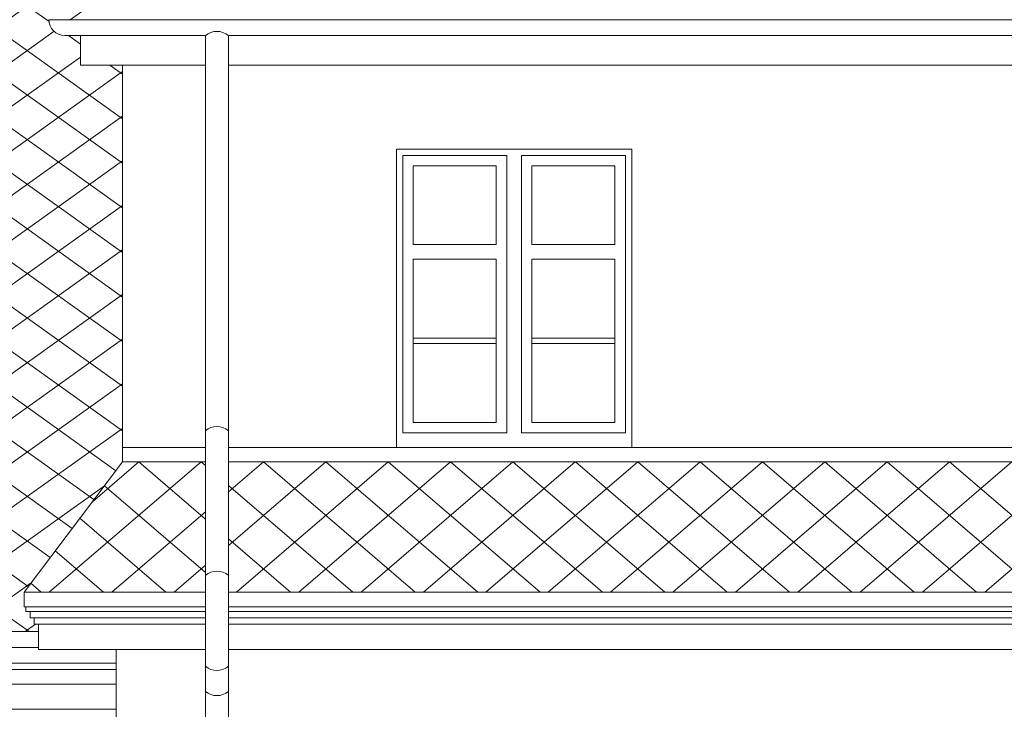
# Model space of a CAD drawing. Extents: x -394022 to -71759, y -12022 to 18278.
# Tile 86 of 91: x -88388 to -83699, y 7588 to 10869. Entities that reach past the tile are written whole.
import ezdxf

# ---------------------------------------------------------------- set-up
doc = ezdxf.new("R2010")
doc.units = 0
doc.header["$MEASUREMENT"] = 0
doc.layers.add('arch wypelnienia_Nr_Pióra__2', color=7, linetype='Continuous', lineweight=13, true_color=0x7f7f7f)
for name, color, linetype, lineweight in [('INWENT DACH_Nr_Pióra__21', 7, 'Continuous', 13), ('INWENT DACH_Nr_Pióra__5', 7, 'Continuous', 13), ('INWENT KONST. DREWNIANA_Nr_Pióra__21', 7, 'Continuous', 13), ('INWENT ODWODNIENIE_Nr_Pióra__21', 7, 'Continuous', 13), ('INWENT ODWODNIENIE_Nr_Pióra__5', 7, 'Continuous', 13), ('INWENT. DRZWI_Nr_Pióra__21', 7, 'Continuous', 13), ('INWENT.ŚCIANY_Nr_Pióra__21', 7, 'Continuous', 13)]:
    doc.layers.add(name, color=color, linetype=linetype, lineweight=lineweight)
pattern_1 = [(40.6013, (-73268.74, 8764.96), (-148.4924, 127.2792), []), (139.3987, (-73268.74, 8764.96), (148.4924, 127.2792), [])]

msp = doc.modelspace()

# ---------------------------------------------------------------- hatches: boundary and pattern name
at = {"layer": 'arch wypelnienia_Nr_Pióra__2', "linetype": 'Continuous'}
h = msp.add_hatch(dxfattribs=at)
h.set_pattern_fill('Concrete_Block', color=256, style=0, pattern_type=2)
h.set_pattern_definition([(35.5377, (-95628.74, 12100.65), (-148.4924, 106.066), []), (144.4623, (-95628.74, 12100.65), (148.4924, 106.066), [])])
h.paths.add_polyline_path([(-106568.7, 12100.6), (-106568.7, 11203.2), (-106263.7, 11508.2), (-105373.7, 10618.2), (-105373.7, 10594.7), (-105223.7, 10594.7, -0.411875), (-105298.7, 10520.3), (-105373.7, 10520.3), (-105373.7, 10408.2), (-105508.7, 10408.2), (-105508.7, 9324.8), (-104758.7, 8894.3), (-104758.7, 10408.2), (-104893.7, 10408.2), (-104893.7, 10520.3), (-104968.7, 10520.3, -0.411875), (-105043.7, 10594.7), (-104893.7, 10594.7), (-104893.7, 10595.3), (-104893.7, 10618.2), (-104003.7, 11508.2), (-103113.7, 10618.2), (-103113.7, 10595.3), (-102963.7, 10595.3, -0.414214), (-103038.7, 10520.3), (-103113.7, 10520.3), (-103113.7, 10408.2), (-103248.7, 10408.2), (-103248.7, 8813.2), (-104617.4, 8813.2), (-104608.7, 8808.2), (-99138.7, 8808.2), (-99138.7, 8778.2), (-99168.7, 8778.2), (-99168.7, 8708.2), (-99268.7, 8708.2), (-99268.7, 8588.2), (-99368.7, 8588.2), (-99368.7, 8488.2), (-99468.7, 8488.2), (-99468.7, 7957.6), (-88298.7, 7957.6), (-88298.7, 7993.2), (-88318.7, 7993.2), (-88318.7, 8023.2), (-88338.7, 8023.2), (-88338.7, 8053.2), (-88358.7, 8053.2), (-88358.7, 8075), (-88367.1, 8075), (-88367.1, 8145.4), (-87898.7, 8765), (-87898.7, 10653.2), (-88098.7, 10653.2), (-88098.7, 10793.4), (-88173.7, 10793.4, -0.406237), (-88248.7, 10868.4), (-88098.7, 10869), (-86394.4, 12100.6), (-86948.7, 12100.6), (-86948.7, 11774.4), (-88138.7, 11774.4), (-88138.7, 12100.6), (-92528.7, 12100.6), (-92528.7, 12000.6), (-93328.7, 12000.6), (-93328.7, 12100.6), (-95628.7, 12100.6), (-95628.7, 11013.2), (-95133.7, 11508.2), (-94243.7, 10618.2), (-94243.7, 10594.7), (-94093.7, 10595.3, -0.414214), (-94168.7, 10520.3), (-94243.7, 10520.3), (-94243.7, 10408.2), (-94378.7, 10408.2), (-94378.7, 8813.2), (-95888.7, 8813.2), (-95888.7, 10408.2), (-96023.7, 10408.2), (-96023.7, 10520.3), (-96098.7, 10520.3, -0.411875), (-96173.7, 10594.7), (-96023.7, 10594.7), (-96023.7, 10595.3), (-96023.7, 10618.2), (-95703.8, 10938.1), (-96268.7, 10938.1), (-96268.7, 12100.6)], flags=0)
h.paths.add_polyline_path([(-91658.7, 10520.3, -0.411875), (-91733.7, 10594.7), (-91583.7, 10594.7), (-91583.7, 10618.2), (-90693.7, 11508.2), (-89803.7, 10618.2), (-89803.7, 10594.7), (-89653.7, 10594.7, -0.411875), (-89728.7, 10520.3), (-89803.7, 10520.3), (-89803.7, 10408.2), (-89938.7, 10408.2), (-89938.7, 8813.2), (-90088.7, 8813.2), (-91298.7, 8813.2), (-91448.7, 8813.2), (-91448.7, 10408.2), (-91583.7, 10408.2), (-91583.7, 10520.3)], flags=0)
h.paths.add_polyline_path([(-93948.7, 10520.3, -0.411875), (-94023.7, 10594.7), (-93873.7, 10594.7), (-93873.7, 10618.2), (-92983.7, 11508.2), (-92093.7, 10618.2), (-92093.7, 10594.7), (-91943.7, 10594.7, -0.411875), (-92018.7, 10520.3), (-92093.7, 10520.3), (-92093.7, 10408.2), (-92228.7, 10408.2), (-92228.7, 8813.2), (-92378.7, 8813.2), (-93588.7, 8813.2), (-93738.7, 8813.2), (-93738.7, 10408.2), (-93873.7, 10408.2), (-93873.7, 10520.3)], flags=0)
h.paths.add_polyline_path([(-98743.7, 10594.7), (-98593.7, 10594.7), (-98593.7, 10595.3), (-98593.7, 10618.2), (-97703.7, 11508.2), (-96813.7, 10618.2), (-96813.7, 10595.3), (-96663.7, 10595.3, -0.414214), (-96738.7, 10520.3), (-96813.7, 10520.3), (-96813.7, 10408.2), (-96948.7, 10408.2), (-96948.7, 8813.2), (-98458.7, 8813.2), (-98458.7, 10408.2), (-98593.7, 10408.2), (-98593.7, 10520.3), (-98668.7, 10520.3, -0.411875)], flags=0)
h.paths.add_polyline_path([(-102778.7, 10520.3, -0.411875), (-102853.7, 10594.7), (-102703.7, 10594.7), (-102703.7, 10595.3), (-102703.7, 10618.2), (-101813.7, 11508.2), (-100923.7, 10618.2), (-100923.7, 10595.3), (-100773.7, 10595.3, -0.414214), (-100848.7, 10520.3), (-100923.7, 10520.3), (-100923.7, 10408.2), (-101058.7, 10408.2), (-101058.7, 8813.2), (-102568.7, 8813.2), (-102568.7, 10408.2), (-102703.7, 10408.2), (-102703.7, 10520.3)], flags=0)
h = msp.add_hatch(dxfattribs=at)
h.set_pattern_fill('Concrete_Block', color=256, style=0, pattern_type=2)
h.set_pattern_definition(pattern_1)
h.paths.add_polyline_path([(-88367.1, 8145.4), (-87503.7, 8145.4), (-87503.7, 8765), (-87898.7, 8765)], flags=0)
h = msp.add_hatch(dxfattribs=at)
h.set_pattern_fill('Concrete_Block', color=256, style=0, pattern_type=2)
h.set_pattern_definition(pattern_1)
h.paths.add_polyline_path([(-87393.7, 8145.4), (-73763.7, 8145.4), (-73763.7, 8765), (-87393.7, 8765)], flags=0)

# ---------------------------------------------------------------- linework, layer by layer
at = {"layer": 'INWENT DACH_Nr_Pióra__21', "linetype": 'Continuous'}
msp.add_line((-88098.7, 10793.4), (-88098.7, 10653.2), dxfattribs=at)
at = {"layer": 'INWENT DACH_Nr_Pióra__5', "linetype": 'Continuous'}
for p, q in [((-87898.7, 8765), (-88367.1, 8145.4)), ((-88367.1, 8075), (-88367.1, 8145.4)), ((-87503.7, 8145.4), (-88367.1, 8145.4)), ((-73763.7, 8145.4), (-87393.7, 8145.4)), ((-87503.7, 8075), (-88367.1, 8075)), ((-88358.7, 8053.2), (-88358.7, 8075)), ((-73763.7, 8075), (-87393.7, 8075)), ((-88338.7, 8053.2), (-88358.7, 8053.2)), ((-87503.7, 8053.2), (-88358.7, 8053.2)), ((-88338.7, 8023.2), (-88338.7, 8053.2)), ((-88318.7, 8023.2), (-88338.7, 8023.2)), ((-87503.7, 8023.2), (-88338.7, 8023.2)), ((-88318.7, 7993.2), (-88318.7, 8023.2)), ((-73763.7, 8053.2), (-87393.7, 8053.2)), ((-73763.7, 8023.2), (-87393.7, 8023.2)), ((-88298.7, 7993.2), (-88318.7, 7993.2)), ((-87503.7, 7993.2), (-88318.7, 7993.2)), ((-88298.7, 7993.2), (-88298.7, 7873.2)), ((-73763.7, 7993.2), (-87393.7, 7993.2)), ((-87503.7, 7873.2), (-88298.7, 7873.2)), ((-73763.7, 7873.2), (-87393.7, 7873.2))]:
    msp.add_line(p, q, dxfattribs=at)
at = {"layer": 'INWENT KONST. DREWNIANA_Nr_Pióra__21', "linetype": 'Continuous'}
for p, q in [((-88098.7, 10653.2), (-87503.7, 10653.2)), ((-87393.7, 10653.2), (-73763.7, 10653.2))]:
    msp.add_line(p, q, dxfattribs=at)
at = {"layer": 'INWENT ODWODNIENIE_Nr_Pióra__21', "linetype": 'Continuous'}
for p, q in [((-87503.7, 10793.4), (-87503.7, -3991.8)), ((-87393.7, 10793.4), (-87393.7, -3991.8))]:
    msp.add_line(p, q, dxfattribs=at)
for centre, start, end in [((-87448.7, 10727.2), 50.2551, 129.7449), ((-87448.7, 8847.2), 50.2551, 129.7449), ((-87448.7, 8159.4), 50.2551, 129.7449), ((-87448.7, 7859.1), 230.2551, 309.7449), ((-87448.7, 7739.1), 230.2551, 309.7449)]:
    msp.add_arc(centre, 86, start, end, dxfattribs=at)
at = {"layer": 'INWENT ODWODNIENIE_Nr_Pióra__5', "linetype": 'Continuous'}
for p, q in [((-88248.7, 10868.4), (-72919.3, 10868.4)), ((-88173.7, 10793.4), (-87503.7, 10793.4)), ((-87393.7, 10793.4), (-73763.7, 10793.4)), ((-99468.7, 7957.6), (-88298.7, 7957.6)), ((-99333.7, 7882.6), (-88298.7, 7882.6))]:
    msp.add_line(p, q, dxfattribs=at)
msp.add_arc((-88173.7, 10869), 75, 180.4578, 270, dxfattribs=at)
at = {"layer": 'INWENT. DRZWI_Nr_Pióra__21', "linetype": 'Continuous'}
for p, q in [((-86563.7, 10223.2), (-86068.7, 10223.2)), ((-86563.7, 10223.2), (-86563.7, 8903.2)), ((-86068.7, 8903.2), (-86068.7, 10223.2)), ((-85998.7, 8903.2), (-85998.7, 10223.2)), ((-85998.7, 10223.2), (-85503.7, 10223.2)), ((-85503.7, 10223.2), (-85503.7, 8903.2)), ((-86513.7, 10173.2), (-86118.7, 10173.2)), ((-86513.7, 10173.2), (-86513.7, 9799.2)), ((-86118.7, 9799.2), (-86118.7, 10173.2)), ((-85948.7, 10173.2), (-85553.7, 10173.2)), ((-85948.7, 9799.2), (-85948.7, 10173.2)), ((-85553.7, 10173.2), (-85553.7, 9799.2)), ((-86513.7, 9799.2), (-86118.7, 9799.2)), ((-85553.7, 9799.2), (-85948.7, 9799.2)), ((-86513.7, 9729.2), (-86118.7, 9729.2)), ((-86513.7, 9729.2), (-86513.7, 8953.2)), ((-86118.7, 8953.2), (-86118.7, 9729.2)), ((-85948.7, 8953.2), (-85948.7, 9729.2)), ((-85553.7, 9729.2), (-85948.7, 9729.2)), ((-85553.7, 9729.2), (-85553.7, 8953.2)), ((-86513.7, 9354.2), (-86118.7, 9354.2)), ((-85553.7, 9354.2), (-85948.7, 9354.2)), ((-86513.7, 9328.2), (-86118.7, 9328.2)), ((-85553.7, 9328.2), (-85948.7, 9328.2)), ((-86513.7, 8953.2), (-86118.7, 8953.2)), ((-85948.7, 8953.2), (-85553.7, 8953.2)), ((-86563.7, 8903.2), (-86068.7, 8903.2)), ((-85998.7, 8903.2), (-85503.7, 8903.2))]:
    msp.add_line(p, q, dxfattribs=at)
at = {"layer": 'INWENT.ŚCIANY_Nr_Pióra__21', "linetype": 'Continuous'}
for p, q in [((-87898.7, 8765), (-87898.7, 10653.2)), ((-86593.7, 10253.2), (-86593.7, 8833.2)), ((-86593.7, 10253.2), (-85473.7, 10253.2)), ((-85473.7, 10253.2), (-85473.7, 8833.2)), ((-87503.7, 8833.2), (-87898.7, 8833.2)), ((-73763.7, 8833.2), (-87393.7, 8833.2)), ((-86593.7, 8833.2), (-85473.7, 8833.2)), ((-87503.7, 8765), (-87898.7, 8765)), ((-73763.7, 8765), (-87393.7, 8765)), ((-87928.7, 7873.2), (-87928.7, 7393.2)), ((-127673.7, 7808.2), (-87928.7, 7808.2)), ((-127673.7, 7778.2), (-87928.7, 7778.2)), ((-127643.7, 7708.2), (-87928.7, 7708.2)), ((-127543.7, 7588.2), (-87928.7, 7588.2))]:
    msp.add_line(p, q, dxfattribs=at)

doc.saveas('drawing.dxf')
